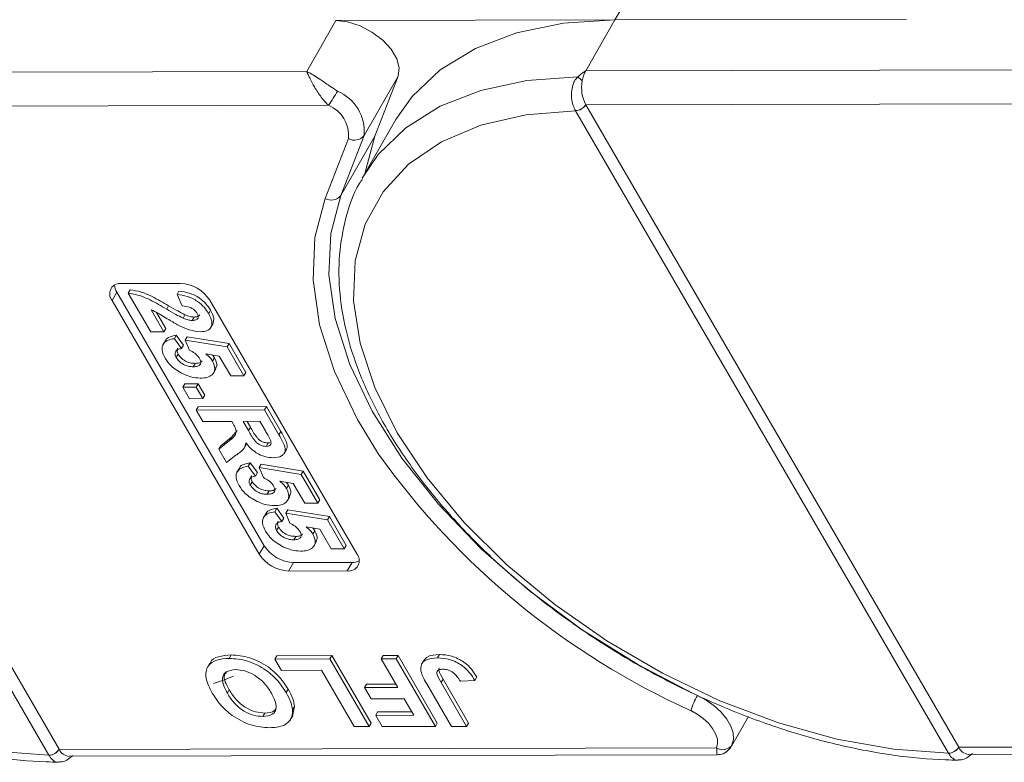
# Model space of a CAD drawing. Header units: millimetres. Extents: x 2816 to 3738, y -75 to 577.
# Tile 32 of 49: x 3408 to 3440, y 399 to 423. Entities that reach past the tile are written whole.
import ezdxf

# ---------------------------------------------------------------- set-up
doc = ezdxf.new("R2010")
doc.units = ezdxf.units.MM

msp = doc.modelspace()

# ---------------------------------------------------------------- linework, layer by layer
at = {"color": 7, "linetype": 'Continuous', "lineweight": 15}
for p, q in [((3427.464, 423.423), (3428.603, 425.405)), ((3418.145, 423.402), (3417.169, 421.703)), ((3418.145, 423.402), (3427.464, 423.423)), ((3426.488, 421.723), (3427.464, 423.423)), ((3437.21, 423.444), (3427.464, 423.423)), ((3417.169, 421.703), (3396.442, 421.657)), ((3447.215, 421.769), (3426.488, 421.723)), ((3419.084, 419.565), (3420.223, 421.548)), ((3419.444, 419.545), (3420.223, 421.548)), ((3396.445, 420.526), (3417.902, 420.573)), ((3408.901, 399.057), (3396.446, 420.524)), ((3426.148, 420.394), (3426.149, 420.392)), ((3426.149, 420.392), (3438.605, 398.925)), ((3426.491, 420.592), (3447.948, 420.64)), ((3426.492, 420.59), (3426.491, 420.592)), ((3438.948, 399.124), (3426.492, 420.59)), ((3396.103, 420.325), (3408.559, 398.858)), ((3420.148, 420.093), (3419.058, 418.196)), ((3418.566, 419.463), (3417.787, 417.46)), ((3418.305, 417.563), (3419.084, 419.565)), ((3419.444, 419.545), (3418.305, 417.563)), ((3419.112, 418.291), (3419.444, 419.545)), ((3410.991, 414.618), (3412.95, 414.622)), ((3410.828, 414.334), (3410.666, 414.051)), ((3415.746, 405.859), (3410.828, 414.334)), ((3411.211, 414.295), (3411.276, 414.408)), ((3411.961, 413.002), (3411.211, 414.295)), ((3412.837, 414.247), (3412.902, 414.361)), ((3413.014, 413.867), (3412.837, 414.247)), ((3415.583, 405.576), (3410.666, 414.051)), ((3412.493, 413.762), (3412.558, 413.875)), ((3413.931, 414.058), (3418.849, 405.583)), ((3411.975, 413.737), (3412.401, 413.003)), ((3412.156, 413.65), (3412.466, 413.116)), ((3413.038, 413.46), (3413.103, 413.573)), ((3413.346, 413.385), (3413.411, 413.499)), ((3413.895, 413.613), (3413.96, 413.727)), ((3412.401, 413.003), (3412.466, 413.116)), ((3413.96, 413.141), (3414.042, 413.283)), ((3412.401, 413.003), (3411.961, 413.002)), ((3412.748, 412.775), (3412.813, 412.888)), ((3412.748, 412.775), (3412.988, 412.445)), ((3412.813, 412.888), (3413.053, 412.559)), ((3413.115, 412.725), (3413.18, 412.838)), ((3413.18, 412.838), (3414.577, 412.613)), ((3412.449, 412.712), (3412.368, 412.57)), ((3412.988, 412.445), (3413.053, 412.559)), ((3413.254, 412.393), (3413.115, 412.725)), ((3413.115, 412.725), (3414.512, 412.499)), ((3414.512, 412.499), (3414.577, 412.613)), ((3414.512, 412.499), (3415.071, 411.536)), ((3414.577, 412.613), (3415.136, 411.649)), ((3412.812, 412.143), (3412.877, 412.256)), ((3414.25, 412.193), (3413.797, 412.27)), ((3414.02, 412.232), (3414.089, 412.14)), ((3414.024, 412.026), (3414.089, 412.14)), ((3414.632, 411.535), (3414.25, 412.193)), ((3413.382, 411.837), (3413.447, 411.95)), ((3414.053, 411.625), (3414.135, 411.767)), ((3415.071, 411.536), (3414.632, 411.535)), ((3415.071, 411.536), (3415.136, 411.649)), ((3413.035, 411.151), (3413.1, 411.264)), ((3413.035, 411.151), (3413.475, 411.152)), ((3413.256, 410.77), (3413.035, 411.151)), ((3413.1, 411.264), (3413.54, 411.265)), ((3413.475, 411.152), (3413.54, 411.265)), ((3413.475, 411.152), (3413.695, 410.771)), ((3413.54, 411.265), (3413.761, 410.885)), ((3413.695, 410.771), (3413.761, 410.885)), ((3413.695, 410.771), (3413.256, 410.77)), ((3413.476, 410.39), (3413.542, 410.503)), ((3413.542, 410.503), (3415.828, 410.509)), ((3415.763, 410.395), (3415.828, 410.509)), ((3415.828, 410.509), (3416.309, 409.679)), ((3413.476, 410.39), (3415.763, 410.395)), ((3413.697, 410.01), (3413.476, 410.39)), ((3415.763, 410.395), (3416.244, 409.565)), ((3414.664, 410.012), (3413.697, 410.01)), ((3414.714, 409.927), (3414.664, 410.012)), ((3415.602, 410.014), (3415.045, 410.013)), ((3415.045, 410.013), (3415.223, 409.707)), ((3415.176, 410.013), (3415.288, 409.82)), ((3415.223, 409.707), (3415.288, 409.82)), ((3415.79, 409.691), (3415.602, 410.014)), ((3414.654, 409.481), (3414.847, 409.708)), ((3416.244, 409.565), (3416.309, 409.679)), ((3414.234, 409.085), (3414.589, 409.368)), ((3414.234, 409.085), (3414.299, 409.199)), ((3414.299, 409.199), (3414.654, 409.481)), ((3414.589, 409.368), (3414.654, 409.481)), ((3415.078, 409.119), (3415.16, 409.26)), ((3415.815, 409.177), (3415.88, 409.29)), ((3415.88, 409.29), (3415.938, 409.3)), ((3414.492, 408.641), (3414.234, 409.085)), ((3414.805, 408.882), (3414.492, 408.641)), ((3416.414, 408.936), (3416.495, 409.077)), ((3415.219, 408.516), (3415.284, 408.629)), ((3415.219, 408.516), (3415.46, 408.186)), ((3415.284, 408.629), (3415.525, 408.299)), ((3415.586, 408.466), (3415.652, 408.579)), ((3415.652, 408.579), (3417.049, 408.353)), ((3414.921, 408.452), (3414.839, 408.311)), ((3415.46, 408.186), (3415.525, 408.299)), ((3415.725, 408.133), (3415.586, 408.466)), ((3415.586, 408.466), (3416.984, 408.24)), ((3416.984, 408.24), (3417.049, 408.353)), ((3416.984, 408.24), (3417.543, 407.277)), ((3417.049, 408.353), (3417.608, 407.39)), ((3415.283, 407.883), (3415.348, 407.997)), ((3416.721, 407.934), (3416.268, 408.011)), ((3416.492, 407.973), (3416.56, 407.88)), ((3416.495, 407.767), (3416.56, 407.88)), ((3417.103, 407.276), (3416.721, 407.934)), ((3415.854, 407.578), (3415.919, 407.691)), ((3416.525, 407.366), (3416.606, 407.507)), ((3417.543, 407.277), (3417.103, 407.276)), ((3417.543, 407.277), (3417.608, 407.39)), ((3415.803, 406.931), (3415.722, 406.79)), ((3416.102, 406.994), (3416.167, 407.108)), ((3416.102, 406.994), (3416.342, 406.665)), ((3416.167, 407.108), (3416.407, 406.778)), ((3416.469, 406.944), (3416.534, 407.058)), ((3416.608, 406.612), (3416.469, 406.944)), ((3416.469, 406.944), (3417.866, 406.719)), ((3416.534, 407.058), (3417.931, 406.832)), ((3416.342, 406.665), (3416.407, 406.778)), ((3417.866, 406.719), (3417.931, 406.832)), ((3417.866, 406.719), (3418.425, 405.756)), ((3417.931, 406.832), (3418.49, 405.869)), ((3416.166, 406.362), (3416.231, 406.476)), ((3417.604, 406.413), (3417.151, 406.49)), ((3417.374, 406.452), (3417.443, 406.359)), ((3417.378, 406.246), (3417.443, 406.359)), ((3417.986, 405.755), (3417.604, 406.413)), ((3416.736, 406.057), (3416.801, 406.17)), ((3417.407, 405.845), (3417.489, 405.986)), ((3418.425, 405.756), (3418.49, 405.869)), ((3415.746, 405.859), (3415.583, 405.576)), ((3418.425, 405.756), (3417.986, 405.755)), ((3416.727, 405.296), (3416.564, 405.012)), ((3418.686, 405.3), (3416.727, 405.296)), ((3418.686, 405.3), (3418.524, 405.017)), ((3418.524, 405.017), (3416.564, 405.012)), ((3413.939, 401.935), (3413.857, 401.793)), ((3414.576, 402.095), (3414.641, 402.209)), ((3416.103, 402.07), (3416.169, 402.183)), ((3416.103, 402.07), (3417.946, 402.074)), ((3416.322, 401.693), (3416.103, 402.07)), ((3416.169, 402.183), (3418.011, 402.187)), ((3417.946, 402.074), (3418.011, 402.187)), ((3417.946, 402.074), (3419.257, 399.814)), ((3418.011, 402.187), (3419.322, 399.927)), ((3419.654, 402.078), (3419.719, 402.191)), ((3419.654, 402.078), (3420.156, 402.079)), ((3420.209, 401.121), (3419.654, 402.078)), ((3419.719, 402.191), (3420.222, 402.192)), ((3420.156, 402.079), (3420.222, 402.192)), ((3420.156, 402.079), (3421.468, 399.819)), ((3420.222, 402.192), (3421.533, 399.932)), ((3421.089, 402.038), (3421.007, 401.896)), ((3421.543, 402.111), (3421.608, 402.224)), ((3417.662, 401.696), (3416.322, 401.693)), ((3418.755, 399.813), (3417.662, 401.696)), ((3421.657, 401.284), (3421.723, 401.397)), ((3421.657, 401.284), (3422.506, 399.821)), ((3421.723, 401.397), (3422.571, 399.934)), ((3422.788, 401.359), (3422.302, 401.329)), ((3422.788, 401.359), (3422.853, 401.472)), ((3414.519, 400.927), (3414.584, 401.04)), ((3416.483, 400.953), (3416.548, 401.066)), ((3419.103, 401.119), (3419.169, 401.232)), ((3419.103, 401.119), (3420.209, 401.121)), ((3419.322, 400.742), (3419.103, 401.119)), ((3419.169, 401.232), (3420.143, 401.234)), ((3422.004, 399.82), (3421.177, 401.245)), ((3420.427, 400.745), (3419.322, 400.742)), ((3420.747, 400.194), (3420.427, 400.745)), ((3416.765, 400.491), (3416.693, 400.165)), ((3416.7, 400.378), (3416.765, 400.491)), ((3419.474, 400.191), (3419.539, 400.305)), ((3419.539, 400.305), (3420.681, 400.307)), ((3415.703, 400.154), (3415.768, 400.267)), ((3416.621, 400.036), (3416.703, 400.178)), ((3419.474, 400.191), (3420.747, 400.194)), ((3419.693, 399.815), (3419.474, 400.191)), ((3431.356, 399.159), (3431.926, 400.151)), ((3419.257, 399.814), (3418.755, 399.813)), ((3419.257, 399.814), (3419.322, 399.927)), ((3421.468, 399.819), (3419.693, 399.815)), ((3421.468, 399.819), (3421.533, 399.932)), ((3422.506, 399.821), (3422.004, 399.82)), ((3422.506, 399.821), (3422.571, 399.934)), ((3408.903, 399.055), (3408.901, 399.057)), ((3430.861, 399.104), (3408.903, 399.055)), ((3438.949, 399.122), (3438.948, 399.124)), ((3460.907, 399.171), (3438.949, 399.122)), ((3408.559, 398.858), (3408.561, 398.856)), ((3409.23, 398.822), (3430.88, 398.87)), ((3438.605, 398.925), (3438.607, 398.922)), ((3439.276, 398.888), (3460.926, 398.936))]:
    msp.add_line(p, q, dxfattribs=at)
at = {"color": 7, "linetype": 'Continuous', "lineweight": 15, "flags": 128}
for points in [[(3420.223, 421.548), (3420.26, 421.819), (3420.181, 422.127), (3419.992, 422.447), (3419.707, 422.752), (3419.35, 423.019), (3418.95, 423.226), (3418.537, 423.358), (3418.145, 423.402)], [(3427.464, 423.423), (3425.747, 423.313), (3424.183, 422.996), (3422.803, 422.475), (3421.631, 421.762), (3420.691, 420.87), (3420.148, 420.093)], [(3426.221, 421.524), (3424.528, 421.399), (3422.988, 421.068), (3421.632, 420.538), (3420.482, 419.82), (3419.561, 418.925), (3419.022, 418.133)], [(3438.605, 398.925), (3436.784, 399.056), (3434.88, 399.397), (3432.931, 399.943), (3430.975, 400.681), (3429.051, 401.599), (3427.199, 402.676), (3425.453, 403.892), (3423.85, 405.223), (3422.421, 406.642), (3421.195, 408.122), (3420.195, 409.631), (3419.443, 411.141), (3418.952, 412.622), (3418.732, 414.044), (3418.788, 415.379), (3419.119, 416.6), (3419.719, 417.683), (3420.574, 418.606), (3421.669, 419.351), (3422.981, 419.904), (3424.484, 420.253), (3426.149, 420.392)], [(3408.559, 398.858), (3406.738, 398.989), (3404.834, 399.331), (3402.884, 399.876), (3400.928, 400.615), (3399.005, 401.532), (3397.152, 402.609), (3395.407, 403.826), (3393.804, 405.157), (3392.375, 406.576), (3391.149, 408.055), (3390.149, 409.565), (3389.396, 411.075), (3388.905, 412.556), (3388.686, 413.978), (3388.742, 415.312), (3389.073, 416.533), (3389.672, 417.616), (3390.528, 418.539), (3391.622, 419.285), (3392.935, 419.838), (3394.438, 420.187), (3396.103, 420.325)], [(3417.787, 417.46), (3417.445, 416.161), (3417.383, 414.746), (3417.602, 413.241), (3418.098, 411.674), (3418.862, 410.074), (3419.573, 408.914)], [(3430.08, 400.925), (3428.258, 401.877), (3426.376, 403.048), (3424.613, 404.35), (3423.002, 405.757), (3421.572, 407.245), (3420.348, 408.786), (3419.355, 410.352), (3418.609, 411.914), (3418.125, 413.444), (3417.911, 414.912), (3417.971, 416.294), (3418.305, 417.563)], [(3414.727, 401.496), (3414.362, 401.357), (3414.061, 401.257)], [(3430.225, 400.856), (3430.515, 400.698), (3430.782, 400.508), (3431.014, 400.294), (3431.201, 400.065), (3431.335, 399.831), (3431.411, 399.603), (3431.425, 399.389), (3431.376, 399.199)], [(3429.997, 400.347), (3430.215, 400.228), (3430.415, 400.085), (3430.589, 399.925), (3430.729, 399.753), (3430.83, 399.578), (3430.887, 399.406), (3430.897, 399.246), (3430.861, 399.104)]]:
    msp.add_lwpolyline(points, dxfattribs=at)
at = {"color": 7, "linetype": 'Continuous', "lineweight": 15}
for centre, radius, start, end in [((3427.388, 421.228), 1.027, 151.137, 171.0902), ((3425.79, 420.895), 0.763, 40.1491, 55.5658), ((3427.585, 421.16), 1.233, 169.4134, 207.4295), ((3412.155, 424.516), 6.969, 325.5444, 330.1305), ((3417.635, 419.703), 1.455, 354.5664, 67.2376), ((3417.479, 419.567), 1.091, 354.5664, 67.2376), ((3426.127, 420.826), 0.432, 272.6947, 327.2216), ((3426.129, 420.821), 0.43, 272.7339, 327.5146), ((3418.769, 419.797), 0.391, 238.5972, 323.7029), ((3417.99, 417.794), 0.391, 238.5972, 323.7029), ((3410.936, 414.273), 0.349, 80.921, 219.3383), ((3411.26, 414.606), 0.51, 184.4162, 212.2288), ((3412.897, 413.394), 1.229, 32.7297, 87.5188), ((3440.704, 424), 25.964, 215.5235, 245.6452), ((3416.617, 406.241), 1.229, 212.7297, 267.5188), ((3416.78, 406.524), 1.229, 212.7297, 267.5188), ((3418.579, 405.362), 0.349, 260.921, 39.3383), ((3418.704, 405.809), 0.51, 268.0228, 295.8286), ((3432.61, 399.486), 2.751, 150.1208, 161.7639), ((3408.538, 399.288), 0.43, 272.7339, 327.5146), ((3408.54, 399.284), 0.429, 272.7662, 327.8058), ((3409.269, 399.222), 0.403, 204.5137, 264.4226), ((3431.068, 399.426), 0.383, 237.2666, 323.7036), ((3438.585, 399.355), 0.43, 272.7339, 327.5146), ((3438.586, 399.35), 0.429, 272.7662, 327.8058), ((3439.315, 399.289), 0.403, 204.5137, 264.4226)]:
    msp.add_arc(centre, radius, start, end, dxfattribs=at)
for points, knots in [([(3417.169, 421.703), (3417.17, 421.702), (3417.176, 421.699), (3417.195, 421.69), (3417.219, 421.678), (3417.357, 421.606), (3417.593, 421.458), (3417.925, 421.222), (3418.123, 421.094), (3418.198, 421.045)], [0, 0, 0, 0, 0.005088, 0.020369, 0.070807, 0.089086, 0.500311, 0.809226, 1, 1, 1, 1]), ([(3417.902, 420.573), (3417.865, 420.608), (3417.791, 420.679), (3417.679, 420.813), (3417.564, 420.968), (3417.48, 421.099), (3417.38, 421.266), (3417.301, 421.416), (3417.235, 421.554), (3417.207, 421.615), (3417.193, 421.647), (3417.185, 421.666), (3417.178, 421.681), (3417.174, 421.691), (3417.172, 421.696), (3417.17, 421.7), (3417.169, 421.702), (3417.169, 421.703)], [0, 0, 0, 0, 0.101029, 0.204946, 0.337168, 0.474297, 0.5162, 0.743651, 0.85309, 0.914248, 0.93217, 0.960137, 0.976545, 0.986194, 0.994698, 0.995932, 1, 1, 1, 1]), ([(3426.488, 421.723), (3426.487, 421.723), (3426.412, 421.67), (3426.32, 421.605), (3426.236, 421.536), (3426.221, 421.524)], [0, 0, 0, 0, 0.012087, 0.82463, 1, 1, 1, 1]), ([(3426.221, 421.524), (3426.202, 421.503), (3426.143, 421.436), (3426.067, 421.289), (3426.013, 421.069), (3426.011, 420.813), (3426.059, 420.574), (3426.12, 420.45), (3426.148, 420.394)], [0, 0, 0, 0, 0.07361, 0.225281, 0.412719, 0.616054, 0.826783, 1, 1, 1, 1]), ([(3388.987, 418.051), (3388.95, 417.995), (3388.686, 417.603), (3388.409, 416.751), (3388.178, 415.519), (3388.199, 414.198), (3388.446, 412.817), (3388.924, 411.39), (3389.627, 409.941), (3390.541, 408.495), (3391.652, 407.076), (3392.94, 405.708), (3394.383, 404.41), (3395.958, 403.203), (3397.64, 402.105), (3399.404, 401.132), (3401.222, 400.3), (3403.066, 399.621), (3404.909, 399.105), (3406.72, 398.768), (3408.041, 398.637), (3408.743, 398.63), (3408.882, 398.629)], [0, 0, 0, 0, 0.008583, 0.060908, 0.11324, 0.166069, 0.219655, 0.27393, 0.328643, 0.383549, 0.438467, 0.49333, 0.548126, 0.602866, 0.657573, 0.712269, 0.766979, 0.821722, 0.876527, 0.931418, 0.986418, 1, 1, 1, 1]), ([(3419.034, 418.117), (3418.996, 418.062), (3418.733, 417.669), (3418.455, 416.817), (3418.225, 415.586), (3418.246, 414.264), (3418.492, 412.883), (3418.97, 411.456), (3419.673, 410.007), (3420.588, 408.561), (3421.699, 407.143), (3422.986, 405.774), (3424.429, 404.477), (3426.004, 403.27), (3427.686, 402.172), (3429.45, 401.199), (3431.268, 400.366), (3433.112, 399.687), (3434.955, 399.172), (3436.767, 398.835), (3438.087, 398.704), (3438.789, 398.697), (3438.928, 398.696)], [0, 0, 0, 0, 0.008583, 0.060908, 0.11324, 0.166069, 0.219655, 0.27393, 0.328643, 0.383549, 0.438467, 0.49333, 0.548126, 0.602866, 0.657573, 0.712269, 0.766979, 0.821722, 0.876527, 0.931418, 0.986418, 1, 1, 1, 1]), ([(3411.211, 414.295), (3411.33, 414.276), (3411.569, 414.239), (3412.013, 414.043), (3412.311, 413.869), (3412.493, 413.762)], [0, 0, 0, 0, 0.279551, 0.559332, 1, 1, 1, 1]), ([(3411.276, 414.408), (3411.396, 414.389), (3411.634, 414.353), (3412.078, 414.157), (3412.376, 413.982), (3412.558, 413.875)], [0, 0, 0, 0, 0.279551, 0.559332, 1, 1, 1, 1]), ([(3412.837, 414.247), (3412.95, 414.234), (3413.175, 414.207), (3413.512, 414.045), (3413.754, 413.828), (3413.848, 413.685), (3413.895, 413.613)], [0, 0, 0, 0, 0.280752, 0.55897, 0.779275, 1, 1, 1, 1]), ([(3412.902, 414.361), (3413.015, 414.347), (3413.24, 414.321), (3413.577, 414.158), (3413.819, 413.942), (3413.913, 413.798), (3413.96, 413.727)], [0, 0, 0, 0, 0.280752, 0.55897, 0.779275, 1, 1, 1, 1]), ([(3412.493, 413.762), (3412.593, 413.702), (3412.772, 413.596), (3412.957, 413.502), (3413.038, 413.46)], [0, 0, 0, 0, 0.5602349, 1, 1, 1, 1]), ([(3412.558, 413.875), (3412.658, 413.816), (3412.837, 413.709), (3413.022, 413.615), (3413.103, 413.573)], [0, 0, 0, 0, 0.560235, 1, 1, 1, 1]), ([(3413.51, 413.621), (3413.491, 413.648), (3413.455, 413.703), (3413.364, 413.778), (3413.208, 413.852), (3413.094, 413.861), (3413.014, 413.867)], [0, 0, 0, 0, 0.187236, 0.374084, 0.560696, 1, 1, 1, 1]), ([(3412.941, 413.196), (3412.83, 413.256), (3412.648, 413.355), (3412.403, 413.507), (3412.195, 413.637), (3412.048, 413.704), (3411.975, 413.737)], [0, 0, 0, 0, 0.339985, 0.560186, 0.78038, 1, 1, 1, 1]), ([(3413.038, 413.46), (3413.097, 413.437), (3413.204, 413.396), (3413.302, 413.389), (3413.346, 413.385)], [0, 0, 0, 0, 0.5601166, 1, 1, 1, 1]), ([(3413.103, 413.573), (3413.162, 413.55), (3413.269, 413.509), (3413.367, 413.502), (3413.411, 413.499)], [0, 0, 0, 0, 0.560117, 1, 1, 1, 1]), ([(3413.346, 413.385), (3413.388, 413.388), (3413.471, 413.392), (3413.546, 413.448), (3413.554, 413.533), (3413.524, 413.591), (3413.51, 413.621)], [0, 0, 0, 0, 0.280664, 0.559461, 0.779366, 1, 1, 1, 1]), ([(3413.411, 413.499), (3413.454, 413.5), (3413.537, 413.503), (3413.578, 413.547), (3413.598, 413.568)], [0, 0, 0, 0, 0.520649, 1, 1, 1, 1]), ([(3413.895, 413.613), (3413.938, 413.528), (3414.025, 413.357), (3413.991, 413.15), (3413.848, 413.024), (3413.7, 413.012), (3413.625, 413.005)], [0, 0, 0, 0, 0.280568, 0.55975, 0.779795, 1, 1, 1, 1]), ([(3413.96, 413.727), (3414.006, 413.64), (3414.095, 413.47), (3414.052, 413.336), (3414.03, 413.27)], [0, 0, 0, 0, 0.511088, 1, 1, 1, 1]), ([(3413.625, 413.005), (3413.5, 413.018), (3413.277, 413.041), (3413.044, 413.148), (3412.941, 413.196)], [0, 0, 0, 0, 0.558458, 1, 1, 1, 1]), ([(3412.44, 412.126), (3412.396, 412.217), (3412.308, 412.399), (3412.366, 412.611), (3412.527, 412.735), (3412.674, 412.762), (3412.748, 412.775)], [0, 0, 0, 0, 0.279948, 0.559031, 0.779331, 1, 1, 1, 1]), ([(3412.451, 412.693), (3412.453, 412.704), (3412.467, 412.774), (3412.599, 412.845), (3412.741, 412.874), (3412.813, 412.888)], [0, 0, 0, 0, 0.083502, 0.541367, 1, 1, 1, 1]), ([(3412.988, 412.445), (3412.943, 412.437), (3412.853, 412.42), (3412.782, 412.343), (3412.764, 412.247), (3412.796, 412.177), (3412.812, 412.143)], [0, 0, 0, 0, 0.2802995, 0.5599611, 0.7800424, 1, 1, 1, 1]), ([(3412.863, 412.456), (3412.859, 412.452), (3412.834, 412.429), (3412.832, 412.358), (3412.862, 412.29), (3412.877, 412.256)], [0, 0, 0, 0, 0.083768, 0.542013, 1, 1, 1, 1]), ([(3413.042, 411.596), (3412.898, 411.679), (3412.64, 411.827), (3412.501, 412.034), (3412.44, 412.126)], [0, 0, 0, 0, 0.558353, 1, 1, 1, 1]), ([(3412.812, 412.143), (3412.846, 412.094), (3412.915, 411.998), (3413.084, 411.89), (3413.247, 411.842), (3413.337, 411.839), (3413.382, 411.837)], [0, 0, 0, 0, 0.279573, 0.558664, 0.778923, 1, 1, 1, 1]), ([(3412.877, 412.256), (3412.911, 412.208), (3412.98, 412.111), (3413.149, 412.003), (3413.312, 411.956), (3413.402, 411.952), (3413.447, 411.95)], [0, 0, 0, 0, 0.2795727, 0.5586639, 0.7789233, 1, 1, 1, 1]), ([(3413.59, 412.116), (3413.569, 412.147), (3413.528, 412.208), (3413.412, 412.307), (3413.314, 412.36), (3413.254, 412.393)], [0, 0, 0, 0, 0.279963, 0.560065, 1, 1, 1, 1]), ([(3413.382, 411.837), (3413.433, 411.839), (3413.534, 411.844), (3413.627, 411.909), (3413.642, 412.01), (3413.607, 412.081), (3413.59, 412.116)], [0, 0, 0, 0, 0.280898, 0.55946, 0.779497, 1, 1, 1, 1]), ([(3413.797, 412.27), (3413.848, 412.227), (3413.941, 412.151), (3413.998, 412.064), (3414.024, 412.026)], [0, 0, 0, 0, 0.559888, 1, 1, 1, 1]), ([(3414.089, 412.14), (3414.132, 412.047), (3414.201, 411.899), (3414.134, 411.8), (3414.109, 411.762)], [0, 0, 0, 0, 0.621608, 1, 1, 1, 1]), ([(3413.447, 411.95), (3413.499, 411.952), (3413.6, 411.954), (3413.653, 412.007), (3413.678, 412.032)], [0, 0, 0, 0, 0.518665, 1, 1, 1, 1]), ([(3414.024, 412.026), (3414.062, 411.937), (3414.137, 411.757), (3414.035, 411.57), (3413.849, 411.47), (3413.691, 411.461), (3413.612, 411.457)], [0, 0, 0, 0, 0.279007, 0.558619, 0.779074, 1, 1, 1, 1]), ([(3413.612, 411.457), (3413.509, 411.464), (3413.325, 411.476), (3413.128, 411.559), (3413.042, 411.596)], [0, 0, 0, 0, 0.5595341, 1, 1, 1, 1]), ([(3414.589, 409.368), (3414.687, 409.439), (3414.822, 409.539), (3414.809, 409.767), (3414.746, 409.873), (3414.714, 409.927)], [0, 0, 0, 0, 0.5610215, 0.7792953, 1, 1, 1, 1]), ([(3415.288, 409.82), (3415.349, 409.708), (3415.424, 409.568), (3415.569, 409.405), (3415.669, 409.337), (3415.78, 409.296), (3415.847, 409.292), (3415.88, 409.29)], [0, 0, 0, 0, 0.500962, 0.625785, 0.750436, 0.875032, 1, 1, 1, 1]), ([(3415.223, 409.707), (3415.284, 409.595), (3415.359, 409.455), (3415.504, 409.292), (3415.604, 409.224), (3415.715, 409.183), (3415.782, 409.179), (3415.815, 409.177)], [0, 0, 0, 0, 0.500962, 0.625785, 0.750436, 0.875032, 1, 1, 1, 1]), ([(3415.958, 409.389), (3415.928, 409.445), (3415.875, 409.546), (3415.816, 409.647), (3415.79, 409.691)], [0, 0, 0, 0, 0.559921, 1, 1, 1, 1]), ([(3416.244, 409.565), (3416.295, 409.476), (3416.395, 409.297), (3416.473, 409.067), (3416.418, 408.928), (3416.303, 408.824), (3416.155, 408.808), (3416.056, 408.797)], [0, 0, 0, 0, 0.251143, 0.500527, 0.625735, 0.75105, 1, 1, 1, 1]), ([(3416.309, 409.679), (3416.359, 409.589), (3416.458, 409.411), (3416.542, 409.186), (3416.496, 409.092), (3416.483, 409.065)], [0, 0, 0, 0, 0.417329, 0.831734, 1, 1, 1, 1]), ([(3415.139, 409.291), (3415.125, 409.231), (3415.101, 409.131), (3415.002, 409.029), (3414.907, 408.953), (3414.839, 408.905), (3414.805, 408.882)], [0, 0, 0, 0, 0.339579, 0.559591, 0.779787, 1, 1, 1, 1]), ([(3416.056, 408.797), (3415.964, 408.803), (3415.78, 408.816), (3415.497, 408.944), (3415.283, 409.115), (3415.187, 409.233), (3415.139, 409.291)], [0, 0, 0, 0, 0.279954, 0.558933, 0.779174, 1, 1, 1, 1]), ([(3415.815, 409.177), (3415.851, 409.18), (3415.922, 409.185), (3415.994, 409.257), (3415.971, 409.339), (3415.958, 409.389)], [0, 0, 0, 0, 0.281129, 0.561183, 1, 1, 1, 1]), ([(3414.911, 407.867), (3414.867, 407.958), (3414.78, 408.14), (3414.838, 408.352), (3414.998, 408.476), (3415.145, 408.502), (3415.219, 408.516)], [0, 0, 0, 0, 0.279948, 0.559031, 0.779331, 1, 1, 1, 1]), ([(3414.923, 408.434), (3414.925, 408.445), (3414.938, 408.514), (3415.07, 408.586), (3415.213, 408.614), (3415.284, 408.629)], [0, 0, 0, 0, 0.083502, 0.541367, 1, 1, 1, 1]), ([(3415.46, 408.186), (3415.414, 408.178), (3415.324, 408.16), (3415.254, 408.084), (3415.235, 407.987), (3415.267, 407.918), (3415.283, 407.883)], [0, 0, 0, 0, 0.2803, 0.559961, 0.780042, 1, 1, 1, 1]), ([(3415.334, 408.197), (3415.331, 408.193), (3415.306, 408.169), (3415.303, 408.099), (3415.333, 408.031), (3415.348, 407.997)], [0, 0, 0, 0, 0.083768, 0.542013, 1, 1, 1, 1]), ([(3415.513, 407.337), (3415.369, 407.419), (3415.111, 407.567), (3414.973, 407.775), (3414.911, 407.867)], [0, 0, 0, 0, 0.558353, 1, 1, 1, 1]), ([(3415.283, 407.883), (3415.318, 407.835), (3415.387, 407.738), (3415.556, 407.63), (3415.719, 407.583), (3415.809, 407.579), (3415.854, 407.578)], [0, 0, 0, 0, 0.279573, 0.558664, 0.778923, 1, 1, 1, 1]), ([(3415.348, 407.997), (3415.383, 407.948), (3415.452, 407.852), (3415.621, 407.744), (3415.784, 407.696), (3415.874, 407.693), (3415.919, 407.691)], [0, 0, 0, 0, 0.279573, 0.558664, 0.778923, 1, 1, 1, 1]), ([(3416.062, 407.857), (3416.041, 407.888), (3415.999, 407.949), (3415.883, 408.048), (3415.785, 408.101), (3415.725, 408.133)], [0, 0, 0, 0, 0.279963, 0.560065, 1, 1, 1, 1]), ([(3415.854, 407.578), (3415.904, 407.58), (3416.006, 407.585), (3416.099, 407.65), (3416.114, 407.751), (3416.079, 407.822), (3416.062, 407.857)], [0, 0, 0, 0, 0.2808976, 0.5594604, 0.779497, 1, 1, 1, 1]), ([(3416.268, 408.011), (3416.32, 407.968), (3416.412, 407.892), (3416.47, 407.805), (3416.495, 407.767)], [0, 0, 0, 0, 0.559888, 1, 1, 1, 1]), ([(3416.56, 407.88), (3416.603, 407.788), (3416.672, 407.64), (3416.606, 407.54), (3416.58, 407.503)], [0, 0, 0, 0, 0.621608, 1, 1, 1, 1]), ([(3415.919, 407.691), (3415.971, 407.692), (3416.072, 407.695), (3416.124, 407.747), (3416.149, 407.772)], [0, 0, 0, 0, 0.5186651, 1, 1, 1, 1]), ([(3416.495, 407.767), (3416.533, 407.677), (3416.609, 407.498), (3416.506, 407.31), (3416.321, 407.211), (3416.163, 407.202), (3416.084, 407.197)], [0, 0, 0, 0, 0.279007, 0.558619, 0.779074, 1, 1, 1, 1]), ([(3416.084, 407.197), (3415.981, 407.204), (3415.796, 407.217), (3415.6, 407.3), (3415.513, 407.337)], [0, 0, 0, 0, 0.5595341, 1, 1, 1, 1]), ([(3415.794, 406.346), (3415.75, 406.437), (3415.662, 406.619), (3415.72, 406.831), (3415.881, 406.954), (3416.028, 406.981), (3416.102, 406.994)], [0, 0, 0, 0, 0.2799484, 0.5590305, 0.7793307, 1, 1, 1, 1]), ([(3415.805, 406.913), (3415.807, 406.923), (3415.821, 406.993), (3415.953, 407.065), (3416.095, 407.093), (3416.167, 407.108)], [0, 0, 0, 0, 0.083502, 0.541367, 1, 1, 1, 1]), ([(3416.342, 406.665), (3416.297, 406.656), (3416.207, 406.639), (3416.136, 406.562), (3416.118, 406.466), (3416.15, 406.397), (3416.166, 406.362)], [0, 0, 0, 0, 0.2803, 0.559961, 0.780042, 1, 1, 1, 1]), ([(3416.217, 406.676), (3416.213, 406.672), (3416.189, 406.648), (3416.186, 406.578), (3416.216, 406.51), (3416.231, 406.476)], [0, 0, 0, 0, 0.0837684, 0.5420129, 1, 1, 1, 1]), ([(3416.944, 406.336), (3416.923, 406.366), (3416.882, 406.427), (3416.766, 406.527), (3416.668, 406.58), (3416.608, 406.612)], [0, 0, 0, 0, 0.279963, 0.560065, 1, 1, 1, 1]), ([(3416.396, 405.815), (3416.252, 405.898), (3415.994, 406.046), (3415.855, 406.254), (3415.794, 406.346)], [0, 0, 0, 0, 0.558353, 1, 1, 1, 1]), ([(3416.166, 406.362), (3416.2, 406.314), (3416.269, 406.217), (3416.438, 406.109), (3416.601, 406.062), (3416.691, 406.058), (3416.736, 406.057)], [0, 0, 0, 0, 0.2795727, 0.5586639, 0.7789233, 1, 1, 1, 1]), ([(3416.231, 406.476), (3416.265, 406.427), (3416.334, 406.331), (3416.504, 406.222), (3416.666, 406.175), (3416.756, 406.172), (3416.801, 406.17)], [0, 0, 0, 0, 0.279573, 0.558664, 0.778923, 1, 1, 1, 1]), ([(3416.736, 406.057), (3416.787, 406.059), (3416.888, 406.064), (3416.981, 406.129), (3416.996, 406.23), (3416.962, 406.3), (3416.944, 406.336)], [0, 0, 0, 0, 0.280898, 0.55946, 0.779497, 1, 1, 1, 1]), ([(3416.801, 406.17), (3416.854, 406.171), (3416.954, 406.174), (3417.007, 406.226), (3417.032, 406.251)], [0, 0, 0, 0, 0.518665, 1, 1, 1, 1]), ([(3417.378, 406.246), (3417.416, 406.156), (3417.491, 405.977), (3417.389, 405.789), (3417.203, 405.69), (3417.045, 405.681), (3416.967, 405.676)], [0, 0, 0, 0, 0.279007, 0.558619, 0.779074, 1, 1, 1, 1]), ([(3417.151, 406.49), (3417.202, 406.447), (3417.295, 406.37), (3417.352, 406.284), (3417.378, 406.246)], [0, 0, 0, 0, 0.5598879, 1, 1, 1, 1]), ([(3417.443, 406.359), (3417.486, 406.267), (3417.555, 406.119), (3417.488, 406.019), (3417.463, 405.982)], [0, 0, 0, 0, 0.621608, 1, 1, 1, 1]), ([(3416.967, 405.676), (3416.863, 405.683), (3416.679, 405.696), (3416.483, 405.779), (3416.396, 405.815)], [0, 0, 0, 0, 0.559534, 1, 1, 1, 1]), ([(3414.011, 400.937), (3413.926, 401.104), (3413.759, 401.437), (3413.828, 401.843), (3414.138, 402.066), (3414.43, 402.085), (3414.576, 402.095)], [0, 0, 0, 0, 0.280551, 0.559488, 0.779434, 1, 1, 1, 1]), ([(3413.945, 401.915), (3413.947, 401.928), (3413.964, 402.052), (3414.218, 402.172), (3414.5, 402.196), (3414.641, 402.209)], [0, 0, 0, 0, 0.05675, 0.527711, 1, 1, 1, 1]), ([(3414.576, 402.095), (3414.778, 402.081), (3415.181, 402.051), (3415.795, 401.739), (3416.231, 401.344), (3416.399, 401.083), (3416.483, 400.953)], [0, 0, 0, 0, 0.279942, 0.558704, 0.779045, 1, 1, 1, 1]), ([(3414.641, 402.209), (3414.843, 402.194), (3415.246, 402.164), (3415.86, 401.853), (3416.296, 401.458), (3416.464, 401.197), (3416.548, 401.066)], [0, 0, 0, 0, 0.279942, 0.558704, 0.779045, 1, 1, 1, 1]), ([(3420.985, 401.674), (3420.982, 401.75), (3420.977, 401.9), (3421.159, 402.083), (3421.398, 402.1), (3421.543, 402.111)], [0, 0, 0, 0, 0.280122, 0.560355, 1, 1, 1, 1]), ([(3421.087, 402.02), (3421.122, 402.068), (3421.223, 402.204), (3421.458, 402.216), (3421.608, 402.224)], [0, 0, 0, 0, 0.358473, 1, 1, 1, 1]), ([(3421.543, 402.111), (3421.676, 402.103), (3421.939, 402.087), (3422.348, 401.883), (3422.623, 401.617), (3422.733, 401.445), (3422.788, 401.359)], [0, 0, 0, 0, 0.280246, 0.558416, 0.778827, 1, 1, 1, 1]), ([(3421.608, 402.224), (3421.741, 402.216), (3422.004, 402.2), (3422.413, 401.996), (3422.688, 401.73), (3422.798, 401.558), (3422.853, 401.472)], [0, 0, 0, 0, 0.280246, 0.558416, 0.778827, 1, 1, 1, 1]), ([(3414.795, 401.719), (3414.679, 401.704), (3414.447, 401.676), (3414.295, 401.377), (3414.434, 401.098), (3414.519, 400.927)], [0, 0, 0, 0, 0.279991, 0.559768, 1, 1, 1, 1]), ([(3414.485, 401.642), (3414.459, 401.606), (3414.352, 401.456), (3414.484, 401.22), (3414.584, 401.04)], [0, 0, 0, 0, 0.241235, 1, 1, 1, 1]), ([(3415.989, 400.937), (3415.921, 401.044), (3415.786, 401.257), (3415.464, 401.529), (3415.101, 401.694), (3414.897, 401.71), (3414.795, 401.719)], [0, 0, 0, 0, 0.281021, 0.560116, 0.779939, 1, 1, 1, 1]), ([(3421.177, 401.245), (3421.13, 401.326), (3421.047, 401.471), (3421.004, 401.612), (3420.985, 401.674)], [0, 0, 0, 0, 0.560294, 1, 1, 1, 1]), ([(3421.729, 401.734), (3421.671, 401.73), (3421.583, 401.725), (3421.519, 401.662), (3421.518, 401.521), (3421.596, 401.389), (3421.657, 401.284)], [0, 0, 0, 0, 0.249396, 0.374426, 0.499454, 1, 1, 1, 1]), ([(3421.598, 401.777), (3421.596, 401.775), (3421.578, 401.758), (3421.594, 401.628), (3421.665, 401.499), (3421.723, 401.397)], [0, 0, 0, 0, 0.024971, 0.219843, 1, 1, 1, 1]), ([(3422.071, 401.61), (3422.041, 401.631), (3421.982, 401.673), (3421.86, 401.724), (3421.779, 401.73), (3421.729, 401.734)], [0, 0, 0, 0, 0.280672, 0.560844, 1, 1, 1, 1]), ([(3422.302, 401.329), (3422.267, 401.384), (3422.206, 401.481), (3422.112, 401.571), (3422.071, 401.61)], [0, 0, 0, 0, 0.561018, 1, 1, 1, 1]), ([(3415.928, 399.777), (3415.724, 399.793), (3415.317, 399.824), (3414.699, 400.143), (3414.264, 400.542), (3414.095, 400.805), (3414.011, 400.937)], [0, 0, 0, 0, 0.279831, 0.558669, 0.779006, 1, 1, 1, 1]), ([(3414.584, 401.04), (3414.651, 400.934), (3414.785, 400.722), (3415.102, 400.448), (3415.466, 400.288), (3415.667, 400.274), (3415.768, 400.267)], [0, 0, 0, 0, 0.281087, 0.560013, 0.779691, 1, 1, 1, 1]), ([(3415.703, 400.154), (3415.82, 400.167), (3416.054, 400.192), (3416.215, 400.486), (3416.075, 400.766), (3415.989, 400.937)], [0, 0, 0, 0, 0.280278, 0.559877, 1, 1, 1, 1]), ([(3416.483, 400.953), (3416.544, 400.842), (3416.652, 400.646), (3416.685, 400.46), (3416.7, 400.378)], [0, 0, 0, 0, 0.560171, 1, 1, 1, 1]), ([(3416.548, 401.066), (3416.609, 400.956), (3416.717, 400.759), (3416.75, 400.573), (3416.765, 400.491)], [0, 0, 0, 0, 0.560171, 1, 1, 1, 1]), ([(3414.519, 400.927), (3414.586, 400.821), (3414.72, 400.609), (3415.037, 400.335), (3415.401, 400.174), (3415.602, 400.161), (3415.703, 400.154)], [0, 0, 0, 0, 0.281087, 0.560013, 0.779691, 1, 1, 1, 1]), ([(3415.768, 400.267), (3415.893, 400.275), (3416.083, 400.287), (3416.134, 400.412), (3416.152, 400.455)], [0, 0, 0, 0, 0.659913, 1, 1, 1, 1]), ([(3416.7, 400.378), (3416.692, 400.257), (3416.679, 400.042), (3416.504, 399.921), (3416.427, 399.867)], [0, 0, 0, 0, 0.559956, 1, 1, 1, 1]), ([(3416.427, 399.867), (3416.344, 399.838), (3416.196, 399.785), (3416.01, 399.78), (3415.928, 399.777)], [0, 0, 0, 0, 0.559564, 1, 1, 1, 1]), ([(3430.88, 398.87), (3430.88, 398.87), (3430.884, 398.866), (3430.877, 398.907), (3430.866, 399.044), (3430.861, 399.104)], [0, 0, 0, 0, 0.0045186, 0.5696109, 1, 1, 1, 1]), ([(3430.879, 398.876), (3430.947, 398.881), (3431.098, 398.891), (3431.284, 399.031), (3431.347, 399.151), (3431.373, 399.2)], [0, 0, 0, 0, 0.3278336, 0.7266561, 1, 1, 1, 1]), ([(3408.561, 398.856), (3408.565, 398.849), (3408.605, 398.78), (3408.699, 398.681), (3408.809, 398.617), (3408.873, 398.629), (3408.882, 398.631)], [0, 0, 0, 0, 0.048284, 0.487911, 0.927459, 1, 1, 1, 1]), ([(3408.889, 398.637), (3408.926, 398.634), (3409.026, 398.628), (3409.183, 398.705), (3409.293, 398.791), (3409.357, 398.843), (3409.362, 398.847)], [0, 0, 0, 0, 0.210793, 0.570573, 0.968108, 1, 1, 1, 1]), ([(3438.607, 398.922), (3438.611, 398.915), (3438.652, 398.846), (3438.745, 398.747), (3438.855, 398.683), (3438.919, 398.696), (3438.928, 398.697)], [0, 0, 0, 0, 0.0482844, 0.4879106, 0.9274591, 1, 1, 1, 1]), ([(3438.935, 398.703), (3438.972, 398.701), (3439.072, 398.695), (3439.23, 398.772), (3439.339, 398.857), (3439.404, 398.91), (3439.408, 398.914)], [0, 0, 0, 0, 0.210793, 0.570573, 0.968108, 1, 1, 1, 1])]:
    msp.add_open_spline(points, degree=3, knots=knots, dxfattribs=at)

doc.saveas('drawing.dxf')
